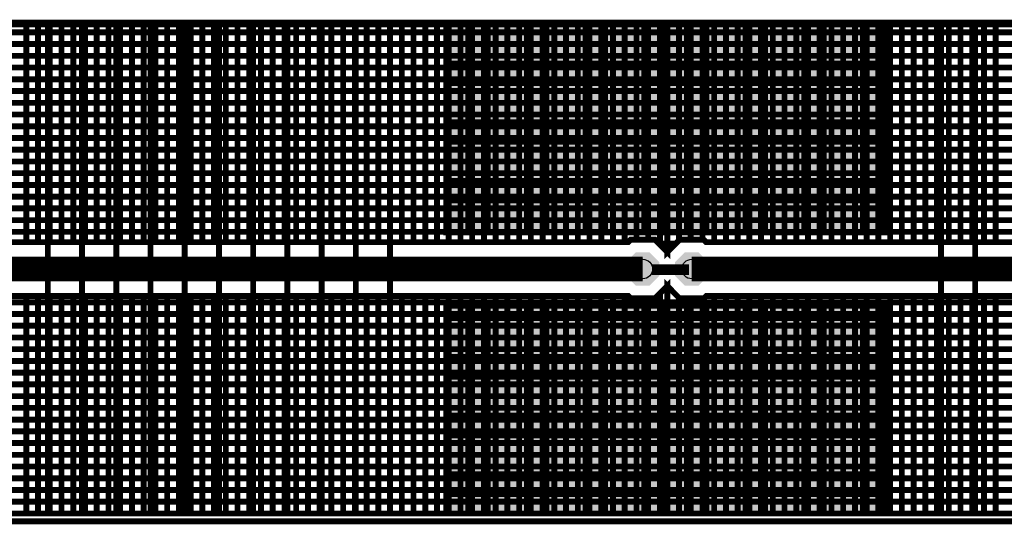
# Model space of a CAD drawing. Extents: x 0.4 to 16.2, y 0.4 to 3.5.
# Tile 9 of 29: x 3 to 5.1, y 2.5 to 3.5. Entities that reach past the tile are written whole.
import ezdxf

# ---------------------------------------------------------------- set-up
doc = ezdxf.new("R2010")
doc.units = 0
doc.layers.get('0').update_dxf_attribs({"linetype": 'CONTINUOUS'})
for name, color, linetype in [('2IN618_CMP', 7, 'CONTINUOUS'), ('2IN618_SOL', 4, 'CONTINUOUS'), ('2IN618_STC', 3, 'CONTINUOUS'), ('2IN618_STS', 10, 'CONTINUOUS'), ('3IN927_EXC', 13, 'CONTINUOUS'), ('LAYER_6', 5, 'CONTINUOUS')]:
    doc.layers.add(name, color=color, linetype=linetype)

# ---------------------------------------------------------------- blocks, each defined once
blk = doc.blocks.new('ROUND_23')
blk.add_circle((0, 0), 0.02)
blk = doc.blocks.new('CUSTOM_21')
for points in [[(-0.03, 0.0124), (-0.0124, 0.03), (0.03, 0.0124), (0.0124, 0.03)], [(-0.03, -0.0124), (-0.03, 0.0124), (0.03, -0.0124), (0.03, 0.0124)], [(-0.0124, -0.03), (-0.03, -0.0124), (0.0124, -0.03), (0.03, -0.0124)]]:
    blk.add_solid(points)
blk = doc.blocks.new('CUSTOM_22')
for points in [[(-0.034, 0.0141), (-0.0141, 0.034), (0.034, 0.0141), (0.0141, 0.034)], [(-0.034, -0.0141), (-0.034, 0.0141), (0.034, -0.0141), (0.034, 0.0141)], [(-0.0141, -0.034), (-0.034, -0.0141), (0.0141, -0.034), (0.034, -0.0141)]]:
    blk.add_solid(points)
blk = doc.blocks.new('CUSTOM_19')
for points in [[(-0.03, 0.0124), (-0.0124, 0.03), (0.03, 0.0124), (0.0124, 0.03)], [(-0.03, -0.0124), (-0.03, 0.0124), (0.03, -0.0124), (0.03, 0.0124)], [(-0.0124, -0.03), (-0.03, -0.0124), (0.0124, -0.03), (0.03, -0.0124)]]:
    blk.add_solid(points)
blk = doc.blocks.new('RECTANGLE_7')
blk.add_solid([(0.225, 0.21), (0.225, -0.21), (-0.225, 0.21), (-0.225, -0.21)])
blk = doc.blocks.new('CUSTOM_20')
for points in [[(-0.034, 0.0141), (-0.0141, 0.034), (0.034, 0.0141), (0.0141, 0.034)], [(-0.034, -0.0141), (-0.034, 0.0141), (0.034, -0.0141), (0.034, 0.0141)], [(-0.0141, -0.034), (-0.034, -0.0141), (0.0141, -0.034), (0.034, -0.0141)]]:
    blk.add_solid(points)

msp = doc.modelspace()

# ---------------------------------------------------------------- linework, layer by layer
at = {"layer": '2IN618_CMP'}
for points, const_width in [([(0.4343, 3.5161), (4.3613, 3.5161), (4.3613, 3.051), (4.3361, 3.0761), (4.2864, 3.0761), (4.2814, 3.0711), (2.607, 3.0711)], 0.012), ([(0.4343, 3.5001), (4.3613, 3.5001)], 0.012), ([(3.0503, 3.5161), (3.0503, 3.0711)], 0.012), ([(3.0743, 3.0711), (3.0743, 3.5161)], 0.012), ([(3.0983, 3.5161), (3.0983, 3.0711)], 0.012), ([(3.1223, 3.0711), (3.1223, 3.5161)], 0.012), ([(3.1463, 3.5161), (3.1463, 3.0711)], 0.012), ([(3.1703, 3.0711), (3.1703, 3.5161)], 0.012), ([(3.1943, 3.5161), (3.1943, 3.0711)], 0.012), ([(3.2183, 3.0711), (3.2183, 3.5161)], 0.012), ([(3.2423, 3.5161), (3.2423, 3.0711)], 0.012), ([(3.2663, 3.0711), (3.2663, 3.5161)], 0.012), ([(3.2903, 3.5161), (3.2903, 3.0711)], 0.012), ([(3.3143, 3.0711), (3.3143, 3.5161)], 0.012), ([(3.3383, 3.5161), (3.3383, 3.0711)], 0.012), ([(3.3623, 3.0711), (3.3623, 3.5161)], 0.012), ([(3.3863, 3.5161), (3.3863, 3.0711)], 0.012), ([(3.4103, 3.0711), (3.4103, 3.5161)], 0.012), ([(3.4343, 3.5161), (3.4343, 3.0711)], 0.012), ([(3.4583, 3.0711), (3.4583, 3.5161)], 0.012), ([(3.4823, 3.5161), (3.4823, 3.0711)], 0.012), ([(3.5063, 3.0711), (3.5063, 3.5161)], 0.012), ([(3.5303, 3.5161), (3.5303, 3.0711)], 0.012), ([(3.5543, 3.0711), (3.5543, 3.5161)], 0.012), ([(3.5783, 3.5161), (3.5783, 3.0711)], 0.012), ([(3.6023, 3.0711), (3.6023, 3.5161)], 0.012), ([(3.6263, 3.5161), (3.6263, 3.0711)], 0.012), ([(3.6503, 3.0711), (3.6503, 3.5161)], 0.012), ([(3.6743, 3.5161), (3.6743, 3.0711)], 0.012), ([(3.6983, 3.0711), (3.6983, 3.5161)], 0.012), ([(3.7223, 3.5161), (3.7223, 3.0711)], 0.012), ([(3.7463, 3.0711), (3.7463, 3.5161)], 0.012), ([(3.7703, 3.5161), (3.7703, 3.0711)], 0.012), ([(3.7943, 3.0711), (3.7943, 3.5161)], 0.012), ([(3.8183, 3.5161), (3.8183, 3.0711)], 0.012), ([(3.8423, 3.0711), (3.8423, 3.5161)], 0.012), ([(3.8663, 3.5161), (3.8663, 3.0711)], 0.012), ([(3.8903, 3.0711), (3.8903, 3.5161)], 0.012), ([(3.9143, 3.5161), (3.9143, 3.0711)], 0.012), ([(3.9383, 3.0711), (3.9383, 3.5161)], 0.012), ([(3.9623, 3.5161), (3.9623, 3.0711)], 0.012), ([(3.9863, 3.0711), (3.9863, 3.5161)], 0.012), ([(4.0103, 3.5161), (4.0103, 3.0711)], 0.012), ([(4.0343, 3.0711), (4.0343, 3.5161)], 0.012), ([(4.0583, 3.5161), (4.0583, 3.0711)], 0.012), ([(4.0823, 3.0711), (4.0823, 3.5161)], 0.012), ([(4.1063, 3.5161), (4.1063, 3.0711)], 0.012), ([(4.1303, 3.0711), (4.1303, 3.5161)], 0.012), ([(4.1543, 3.5161), (4.1543, 3.0711)], 0.012), ([(4.1783, 3.0711), (4.1783, 3.5161)], 0.012), ([(4.2023, 3.5161), (4.2023, 3.0711)], 0.012), ([(4.2263, 3.0711), (4.2263, 3.5161)], 0.012), ([(4.2503, 3.5161), (4.2503, 3.0711)], 0.012), ([(4.2743, 3.0711), (4.2743, 3.5161)], 0.012), ([(4.2983, 3.5161), (4.2983, 3.0761)], 0.012), ([(4.3223, 3.0761), (4.3223, 3.5161)], 0.012), ([(4.3463, 3.5161), (4.3463, 3.066)], 0.012), ([(6.1253, 3.0711), (4.4411, 3.0711), (4.4361, 3.0761), (4.3864, 3.0761), (4.3613, 3.051), (4.3613, 3.5161), (8.2883, 3.5161)], 0.012), ([(4.3613, 3.051), (4.3613, 3.5161)], 0.012), ([(4.3613, 3.5001), (8.2883, 3.5001)], 0.012), ([(4.3853, 3.5161), (4.3853, 3.075)], 0.012), ([(4.4093, 3.0761), (4.4093, 3.5161)], 0.012), ([(4.4333, 3.5161), (4.4333, 3.0761)], 0.012), ([(4.4573, 3.0711), (4.4573, 3.5161)], 0.012), ([(4.4813, 3.5161), (4.4813, 3.0711)], 0.012), ([(4.5053, 3.0711), (4.5053, 3.5161)], 0.012), ([(4.5293, 3.5161), (4.5293, 3.0711)], 0.012), ([(4.5533, 3.0711), (4.5533, 3.5161)], 0.012), ([(4.5773, 3.5161), (4.5773, 3.0711)], 0.012), ([(4.6013, 3.0711), (4.6013, 3.5161)], 0.012), ([(4.6253, 3.5161), (4.6253, 3.0711)], 0.012), ([(4.6493, 3.0711), (4.6493, 3.5161)], 0.012), ([(4.6733, 3.5161), (4.6733, 3.0711)], 0.012), ([(4.6973, 3.0711), (4.6973, 3.5161)], 0.012), ([(4.7213, 3.5161), (4.7213, 3.0711)], 0.012), ([(4.7453, 3.0711), (4.7453, 3.5161)], 0.012), ([(4.7693, 3.5161), (4.7693, 3.0711)], 0.012), ([(4.7933, 3.0711), (4.7933, 3.5161)], 0.012), ([(4.8173, 3.5161), (4.8173, 3.0711)], 0.012), ([(4.8413, 3.0711), (4.8413, 3.5161)], 0.012), ([(4.8653, 3.5161), (4.8653, 3.0711)], 0.012), ([(4.8893, 3.0711), (4.8893, 3.5161)], 0.012), ([(4.9133, 3.5161), (4.9133, 3.0711)], 0.012), ([(4.9373, 3.0711), (4.9373, 3.5161)], 0.012), ([(4.9613, 3.5161), (4.9613, 3.0711)], 0.012), ([(4.9853, 3.0711), (4.9853, 3.5161)], 0.012), ([(5.0093, 3.5161), (5.0093, 3.0711)], 0.012), ([(5.0333, 3.0711), (5.0333, 3.5161)], 0.012), ([(0.4343, 3.4761), (4.3613, 3.4761)], 0.012), ([(4.3613, 3.4761), (8.2883, 3.4761)], 0.012), ([(4.3613, 3.4521), (0.4343, 3.4521)], 0.012), ([(8.2883, 3.4521), (4.3613, 3.4521)], 0.012), ([(0.4343, 3.4281), (4.3613, 3.4281)], 0.012), ([(4.3613, 3.4281), (8.2883, 3.4281)], 0.012), ([(4.3613, 3.4041), (0.4343, 3.4041)], 0.012), ([(8.2883, 3.4041), (4.3613, 3.4041)], 0.012), ([(0.4343, 3.3801), (4.3613, 3.3801)], 0.012), ([(4.3613, 3.3801), (8.2883, 3.3801)], 0.012), ([(4.3613, 3.3561), (0.4343, 3.3561)], 0.012), ([(8.2883, 3.3561), (4.3613, 3.3561)], 0.012), ([(0.4343, 3.3321), (4.3613, 3.3321)], 0.012), ([(4.3613, 3.3321), (8.2883, 3.3321)], 0.012), ([(4.3613, 3.3081), (0.4343, 3.3081)], 0.012), ([(8.2883, 3.3081), (4.3613, 3.3081)], 0.012), ([(0.4343, 3.2841), (4.3613, 3.2841)], 0.012), ([(4.3613, 3.2841), (8.2883, 3.2841)], 0.012), ([(4.3613, 3.2601), (0.4343, 3.2601)], 0.012), ([(8.2883, 3.2601), (4.3613, 3.2601)], 0.012), ([(0.4343, 3.2361), (4.3613, 3.2361)], 0.012), ([(4.3613, 3.2361), (8.2883, 3.2361)], 0.012), ([(4.3613, 3.2121), (0.4343, 3.2121)], 0.012), ([(8.2883, 3.2121), (4.3613, 3.2121)], 0.012), ([(0.4343, 3.1881), (4.3613, 3.1881)], 0.012), ([(4.3613, 3.1881), (8.2883, 3.1881)], 0.012), ([(4.3613, 3.1641), (0.4343, 3.1641)], 0.012), ([(8.2883, 3.1641), (4.3613, 3.1641)], 0.012), ([(0.4343, 3.1401), (4.3613, 3.1401)], 0.012), ([(4.3613, 3.1401), (8.2883, 3.1401)], 0.012), ([(2.5573, 3.1161), (4.3613, 3.1161)], 0.012), ([(6.2108, 3.1161), (4.3613, 3.1161)], 0.012), ([(4.3113, 3.0161), (2.5843, 3.0161), (2.5343, 3.0661), (2.4538, 3.0661)], 0.05), ([(4.3613, 3.0921), (2.586, 3.0921)], 0.012), ([(4.3613, 3.0921), (6.2073, 3.0921)], 0.012), ([(4.3441, 3.0681), (4.3613, 3.0681)], 0.012), ([(4.3784, 3.0681), (4.3613, 3.0681)], 0.012), ([(4.33, 3.02), (4.4, 3.02), (4.4, 3.01), (4.33, 3.01)], 0.012), ([(6.1863, 2.9661), (6.1363, 3.0161), (4.4113, 3.0161)], 0.05), ([(2.5952, 2.9611), (4.2814, 2.9611), (4.2864, 2.9561), (4.3361, 2.9561), (4.3613, 2.9813), (4.3613, 2.5161)], 0.012), ([(4.3613, 2.9813), (4.3613, 2.5161), (8.2883, 2.5161), (4.3613, 2.5161), (4.3613, 2.9813), (4.3864, 2.9561), (4.4361, 2.9561), (4.4411, 2.9611), (6.1135, 2.9611)], 0.012), ([(3.0503, 2.5161), (3.0503, 2.9611)], 0.012), ([(3.0743, 2.9611), (3.0743, 2.5161)], 0.012), ([(3.0983, 2.5161), (3.0983, 2.9611)], 0.012), ([(3.1223, 2.9611), (3.1223, 2.5161)], 0.012), ([(3.1463, 2.5161), (3.1463, 2.9611)], 0.012), ([(3.1703, 2.9611), (3.1703, 2.5161)], 0.012), ([(3.1943, 2.5161), (3.1943, 2.9611)], 0.012), ([(3.2183, 2.9611), (3.2183, 2.5161)], 0.012), ([(3.2423, 2.5161), (3.2423, 2.9611)], 0.012), ([(3.2663, 2.9611), (3.2663, 2.5161)], 0.012), ([(3.2903, 2.5161), (3.2903, 2.9611)], 0.012), ([(3.3143, 2.9611), (3.3143, 2.5161)], 0.012), ([(3.3383, 2.5161), (3.3383, 2.9611)], 0.012), ([(3.3623, 2.9611), (3.3623, 2.5161)], 0.012), ([(3.3863, 2.5161), (3.3863, 2.9611)], 0.012), ([(3.4103, 2.9611), (3.4103, 2.5161)], 0.012), ([(3.4343, 2.5161), (3.4343, 2.9611)], 0.012), ([(3.4583, 2.9611), (3.4583, 2.5161)], 0.012), ([(3.4823, 2.5161), (3.4823, 2.9611)], 0.012), ([(3.5063, 2.9611), (3.5063, 2.5161)], 0.012), ([(3.5303, 2.5161), (3.5303, 2.9611)], 0.012), ([(3.5543, 2.9611), (3.5543, 2.5161)], 0.012), ([(3.5783, 2.5161), (3.5783, 2.9611)], 0.012), ([(3.6023, 2.9611), (3.6023, 2.5161)], 0.012), ([(3.6263, 2.5161), (3.6263, 2.9611)], 0.012), ([(3.6503, 2.9611), (3.6503, 2.5161)], 0.012), ([(3.6743, 2.5161), (3.6743, 2.9611)], 0.012), ([(3.6983, 2.9611), (3.6983, 2.5161)], 0.012), ([(3.7223, 2.5161), (3.7223, 2.9611)], 0.012), ([(3.7463, 2.9611), (3.7463, 2.5161)], 0.012), ([(3.7703, 2.5161), (3.7703, 2.9611)], 0.012), ([(3.7943, 2.9611), (3.7943, 2.5161)], 0.012), ([(3.8183, 2.5161), (3.8183, 2.9611)], 0.012), ([(3.8423, 2.9611), (3.8423, 2.5161)], 0.012), ([(3.8663, 2.5161), (3.8663, 2.9611)], 0.012), ([(3.8903, 2.9611), (3.8903, 2.5161)], 0.012), ([(3.9143, 2.5161), (3.9143, 2.9611)], 0.012), ([(3.9383, 2.9611), (3.9383, 2.5161)], 0.012), ([(3.9623, 2.5161), (3.9623, 2.9611)], 0.012), ([(3.9863, 2.9611), (3.9863, 2.5161)], 0.012), ([(4.0103, 2.5161), (4.0103, 2.9611)], 0.012), ([(4.0343, 2.9611), (4.0343, 2.5161)], 0.012), ([(4.0583, 2.5161), (4.0583, 2.9611)], 0.012), ([(4.0823, 2.9611), (4.0823, 2.5161)], 0.012), ([(4.1063, 2.5161), (4.1063, 2.9611)], 0.012), ([(4.1303, 2.9611), (4.1303, 2.5161)], 0.012), ([(4.1543, 2.5161), (4.1543, 2.9611)], 0.012), ([(4.1783, 2.9611), (4.1783, 2.5161)], 0.012), ([(4.2023, 2.5161), (4.2023, 2.9611)], 0.012), ([(4.2263, 2.9611), (4.2263, 2.5161)], 0.012), ([(4.2503, 2.5161), (4.2503, 2.9611)], 0.012), ([(4.2743, 2.9611), (4.2743, 2.5161)], 0.012), ([(4.2983, 2.5161), (4.2983, 2.9561)], 0.012), ([(4.3223, 2.9561), (4.3223, 2.5161)], 0.012), ([(4.3463, 2.5161), (4.3463, 2.9663)], 0.012), ([(4.3521, 2.9721), (4.3613, 2.9721)], 0.012), ([(4.3613, 2.9721), (4.3704, 2.9721)], 0.012), ([(4.3853, 2.9573), (4.3853, 2.5161)], 0.012), ([(4.4093, 2.5161), (4.4093, 2.9561)], 0.012), ([(4.4333, 2.9561), (4.4333, 2.5161)], 0.012), ([(4.4573, 2.5161), (4.4573, 2.9611)], 0.012), ([(4.4813, 2.9611), (4.4813, 2.5161)], 0.012), ([(4.5053, 2.5161), (4.5053, 2.9611)], 0.012), ([(4.5293, 2.9611), (4.5293, 2.5161)], 0.012), ([(4.5533, 2.5161), (4.5533, 2.9611)], 0.012), ([(4.5773, 2.9611), (4.5773, 2.5161)], 0.012), ([(4.6013, 2.5161), (4.6013, 2.9611)], 0.012), ([(4.6253, 2.9611), (4.6253, 2.5161)], 0.012), ([(4.6493, 2.5161), (4.6493, 2.9611)], 0.012), ([(4.6733, 2.9611), (4.6733, 2.5161)], 0.012), ([(4.6973, 2.5161), (4.6973, 2.9611)], 0.012), ([(4.7213, 2.9611), (4.7213, 2.5161)], 0.012), ([(4.7453, 2.5161), (4.7453, 2.9611)], 0.012), ([(4.7693, 2.9611), (4.7693, 2.5161)], 0.012), ([(4.7933, 2.5161), (4.7933, 2.9611)], 0.012), ([(4.8173, 2.9611), (4.8173, 2.5161)], 0.012), ([(4.8413, 2.5161), (4.8413, 2.9611)], 0.012), ([(4.8653, 2.9611), (4.8653, 2.5161)], 0.012), ([(4.8893, 2.5161), (4.8893, 2.9611)], 0.012), ([(4.9133, 2.9611), (4.9133, 2.5161)], 0.012), ([(4.9373, 2.5161), (4.9373, 2.9611)], 0.012), ([(4.9613, 2.9611), (4.9613, 2.5161)], 0.012), ([(4.9853, 2.5161), (4.9853, 2.9611)], 0.012), ([(5.0093, 2.9611), (5.0093, 2.5161)], 0.012), ([(5.0333, 2.5161), (5.0333, 2.9611)], 0.012), ([(4.3613, 2.9481), (2.5152, 2.9481)], 0.012), ([(6.1265, 2.9481), (4.3613, 2.9481)], 0.012), ([(2.515, 2.9241), (4.3613, 2.9241)], 0.012), ([(6.1505, 2.9241), (4.3613, 2.9241)], 0.012), ([(0.4343, 2.9001), (4.3613, 2.9001)], 0.012), ([(4.3613, 2.9001), (8.2883, 2.9001)], 0.012), ([(4.3613, 2.8761), (0.4343, 2.8761)], 0.012), ([(8.2883, 2.8761), (4.3613, 2.8761)], 0.012), ([(0.4343, 2.8521), (4.3613, 2.8521)], 0.012), ([(4.3613, 2.8521), (8.2883, 2.8521)], 0.012), ([(4.3613, 2.8281), (0.4343, 2.8281)], 0.012), ([(8.2883, 2.8281), (4.3613, 2.8281)], 0.012), ([(0.4343, 2.8041), (4.3613, 2.8041)], 0.012), ([(4.3613, 2.8041), (8.2883, 2.8041)], 0.012), ([(4.3613, 2.7801), (0.4343, 2.7801)], 0.012), ([(8.2883, 2.7801), (4.3613, 2.7801)], 0.012), ([(0.4343, 2.7561), (4.3613, 2.7561)], 0.012), ([(4.3613, 2.7561), (8.2883, 2.7561)], 0.012), ([(4.3613, 2.7321), (0.4343, 2.7321)], 0.012), ([(8.2883, 2.7321), (4.3613, 2.7321)], 0.012), ([(0.4343, 2.7081), (4.3613, 2.7081)], 0.012), ([(4.3613, 2.7081), (8.2883, 2.7081)], 0.012), ([(4.3613, 2.6841), (0.4343, 2.6841)], 0.012), ([(8.2883, 2.6841), (4.3613, 2.6841)], 0.012), ([(0.4343, 2.6601), (4.3613, 2.6601)], 0.012), ([(4.3613, 2.6601), (8.2883, 2.6601)], 0.012), ([(4.3613, 2.6361), (0.4343, 2.6361)], 0.012), ([(8.2883, 2.6361), (4.3613, 2.6361)], 0.012), ([(0.4343, 2.6121), (4.3613, 2.6121)], 0.012), ([(4.3613, 2.6121), (8.2883, 2.6121)], 0.012), ([(4.3613, 2.5881), (0.4343, 2.5881)], 0.012), ([(8.2883, 2.5881), (4.3613, 2.5881)], 0.012), ([(0.4343, 2.5641), (4.3613, 2.5641)], 0.012), ([(4.3613, 2.5641), (8.2883, 2.5641)], 0.012), ([(4.3613, 2.5401), (0.4343, 2.5401)], 0.012), ([(8.2883, 2.5401), (4.3613, 2.5401)], 0.012), ([(0.4343, 2.5161), (4.3613, 2.5161), (0.4343, 2.5161)], 0.012)]:
    msp.add_lwpolyline(points, dxfattribs=dict(at, const_width=const_width))
at = {"layer": '2IN618_SOL', "const_width": 0.012}
for points in [[(3.0943, 2.5161), (3.0943, 3.5161)], [(3.1643, 3.5161), (3.1643, 2.5161)], [(3.2343, 2.5161), (3.2343, 3.5161)], [(3.3043, 3.5161), (3.3043, 2.5161)], [(3.3743, 2.5161), (3.3743, 3.5161)], [(3.4443, 3.5161), (3.4443, 2.5161)], [(3.5143, 2.5161), (3.5143, 3.5161)], [(3.5843, 3.5161), (3.5843, 2.5161)], [(3.6543, 2.5161), (3.6543, 3.5161)], [(3.7243, 3.5161), (3.7243, 2.5161)], [(3.7943, 2.5161), (3.7943, 3.5161)], [(3.9093, 3.0911), (3.9093, 3.5161), (4.3613, 3.5161), (4.3613, 3.0911), (3.9093, 3.0911)], [(3.9143, 3.0911), (3.9143, 3.5161)], [(3.9543, 3.5161), (3.9543, 3.0911)], [(3.9943, 3.0911), (3.9943, 3.5161)], [(4.0343, 3.5161), (4.0343, 3.0911)], [(4.0743, 3.0911), (4.0743, 3.5161)], [(4.1143, 3.5161), (4.1143, 3.0911)], [(4.1543, 3.0911), (4.1543, 3.5161)], [(4.1943, 3.5161), (4.1943, 3.0911)], [(4.2343, 3.0911), (4.2343, 3.5161)], [(4.2743, 3.5161), (4.2743, 3.0911)], [(4.3143, 3.0911), (4.3143, 3.5161)], [(4.3543, 3.5161), (4.3543, 3.0911)], [(4.8113, 3.0911), (4.3613, 3.0911), (4.3613, 3.5161), (4.8113, 3.5161), (4.8113, 3.0911)], [(4.3613, 3.5161), (4.3613, 3.0911)], [(4.4013, 3.0911), (4.4013, 3.5161)], [(4.4413, 3.5161), (4.4413, 3.0911)], [(4.4813, 3.0911), (4.4813, 3.5161)], [(4.5213, 3.5161), (4.5213, 3.0911)], [(4.5613, 3.0911), (4.5613, 3.5161)], [(4.6013, 3.5161), (4.6013, 3.0911)], [(4.6413, 3.0911), (4.6413, 3.5161)], [(4.6813, 3.5161), (4.6813, 3.0911)], [(4.7213, 3.0911), (4.7213, 3.5161)], [(4.7613, 3.5161), (4.7613, 3.0911)], [(4.8013, 3.0911), (4.8013, 3.5161)], [(4.9213, 2.5161), (4.9213, 3.5161)], [(4.9913, 3.5161), (4.9913, 2.5161)], [(3.9093, 3.4761), (4.3613, 3.4761)], [(4.8113, 3.4761), (4.3613, 3.4761)], [(4.3613, 3.4361), (3.9093, 3.4361)], [(4.8113, 3.4361), (4.3613, 3.4361)], [(3.9093, 3.3961), (4.3613, 3.3961)], [(4.3613, 3.3961), (4.8113, 3.3961)], [(3.9093, 3.3561), (4.3613, 3.3561)], [(4.3613, 3.3561), (4.8113, 3.3561)], [(4.3613, 3.3161), (3.9093, 3.3161)], [(4.8113, 3.3161), (4.3613, 3.3161)], [(4.3613, 3.2761), (3.9093, 3.2761)], [(4.8113, 3.2761), (4.3613, 3.2761)], [(3.9093, 3.2361), (4.3613, 3.2361)], [(4.3613, 3.2361), (4.8113, 3.2361)], [(3.9093, 3.1961), (4.3613, 3.1961)], [(4.3613, 3.1961), (4.8113, 3.1961)], [(4.3613, 3.1561), (3.9093, 3.1561)], [(4.8113, 3.1561), (4.3613, 3.1561)], [(4.3613, 3.1161), (3.9093, 3.1161)], [(4.3613, 3.1161), (4.8113, 3.1161)], [(3.9093, 2.9411), (4.3593, 2.9411), (4.3593, 2.5161), (3.9093, 2.5161), (3.9093, 2.9411)], [(3.9143, 2.9411), (3.9143, 2.5161)], [(3.9543, 2.5161), (3.9543, 2.9411)], [(3.9943, 2.9411), (3.9943, 2.5161)], [(4.0343, 2.5161), (4.0343, 2.9411)], [(4.0743, 2.9411), (4.0743, 2.5161)], [(4.1143, 2.5161), (4.1143, 2.9411)], [(4.1543, 2.9411), (4.1543, 2.5161)], [(4.1943, 2.5161), (4.1943, 2.9411)], [(4.2343, 2.9411), (4.2343, 2.5161)], [(4.2743, 2.5161), (4.2743, 2.9411)], [(4.3143, 2.9411), (4.3143, 2.5161)], [(4.3543, 2.5161), (4.3543, 2.9411)], [(4.3613, 2.9411), (4.3613, 2.5161), (4.8113, 2.5161), (4.3613, 2.5161), (4.3613, 2.9411), (4.8113, 2.9411), (4.8113, 2.5161)], [(4.4013, 2.5161), (4.4013, 2.9411)], [(4.4413, 2.9411), (4.4413, 2.5161)], [(4.4813, 2.5161), (4.4813, 2.9411)], [(4.5213, 2.9411), (4.5213, 2.5161)], [(4.5613, 2.5161), (4.5613, 2.9411)], [(4.6013, 2.9411), (4.6013, 2.5161)], [(4.6413, 2.5161), (4.6413, 2.9411)], [(4.6813, 2.9411), (4.6813, 2.5161)], [(4.7213, 2.5161), (4.7213, 2.9411)], [(4.7613, 2.9411), (4.7613, 2.5161)], [(4.8013, 2.5161), (4.8013, 2.9411)], [(3.9093, 2.9161), (4.3593, 2.9161)], [(4.3613, 2.9161), (4.8113, 2.9161)], [(4.3593, 2.8761), (3.9093, 2.8761)], [(4.8113, 2.8761), (4.3613, 2.8761)], [(3.9093, 2.8361), (4.3593, 2.8361)], [(4.3613, 2.8361), (4.8113, 2.8361)], [(3.9093, 2.7961), (4.3593, 2.7961)], [(4.8113, 2.7961), (4.3613, 2.7961)], [(4.3593, 2.7561), (3.9093, 2.7561)], [(4.3613, 2.7561), (4.8113, 2.7561)], [(3.9093, 2.7161), (4.3593, 2.7161)], [(4.8113, 2.7161), (4.3613, 2.7161)], [(4.3593, 2.6761), (3.9093, 2.6761)], [(4.3613, 2.6761), (4.8113, 2.6761)], [(4.3593, 2.6361), (3.9093, 2.6361)], [(4.8113, 2.6361), (4.3613, 2.6361)], [(3.9093, 2.5961), (4.3593, 2.5961)], [(4.3613, 2.5961), (4.8113, 2.5961)], [(4.3593, 2.5561), (3.9093, 2.5561)], [(4.8113, 2.5561), (4.3613, 2.5561)], [(3.9093, 2.5161), (4.3593, 2.5161)]]:
    msp.add_lwpolyline(points, dxfattribs=at)
at = {"layer": 'LAYER_6', "const_width": 0.012}
msp.add_lwpolyline([(0.42, 2.5), (16.15, 2.5), (16.15, 3.52), (0.42, 3.52), (0.42, 2.5)], dxfattribs=at)

# ---------------------------------------------------------------- block references
at = {"layer": '2IN618_CMP'}
for p in [(4.3113, 3.0161), (4.4113, 3.0161)]:
    msp.add_blockref('CUSTOM_21', p, dxfattribs=at)
at = {"layer": '2IN618_SOL'}
for p in [(4.3113, 3.0161), (4.4113, 3.0161)]:
    msp.add_blockref('CUSTOM_19', p, dxfattribs=at)
at = {"layer": '2IN618_STC'}
for p in [(4.3113, 3.0161), (4.4113, 3.0161)]:
    msp.add_blockref('CUSTOM_22', p, dxfattribs=at)
at = {"layer": '2IN618_STS'}
for name, p in [('RECTANGLE_7', (4.1343, 3.3011)), ('RECTANGLE_7', (4.5863, 3.3061)), ('CUSTOM_20', (4.3113, 3.0161)), ('CUSTOM_20', (4.4113, 3.0161)), ('RECTANGLE_7', (4.1343, 2.7261)), ('RECTANGLE_7', (4.5863, 2.7261))]:
    msp.add_blockref(name, p, dxfattribs=at)
at = {"layer": '3IN927_EXC'}
for p in [(4.3113, 3.0161), (4.4113, 3.0161)]:
    msp.add_blockref('ROUND_23', p, dxfattribs=at)

doc.saveas('drawing.dxf')
